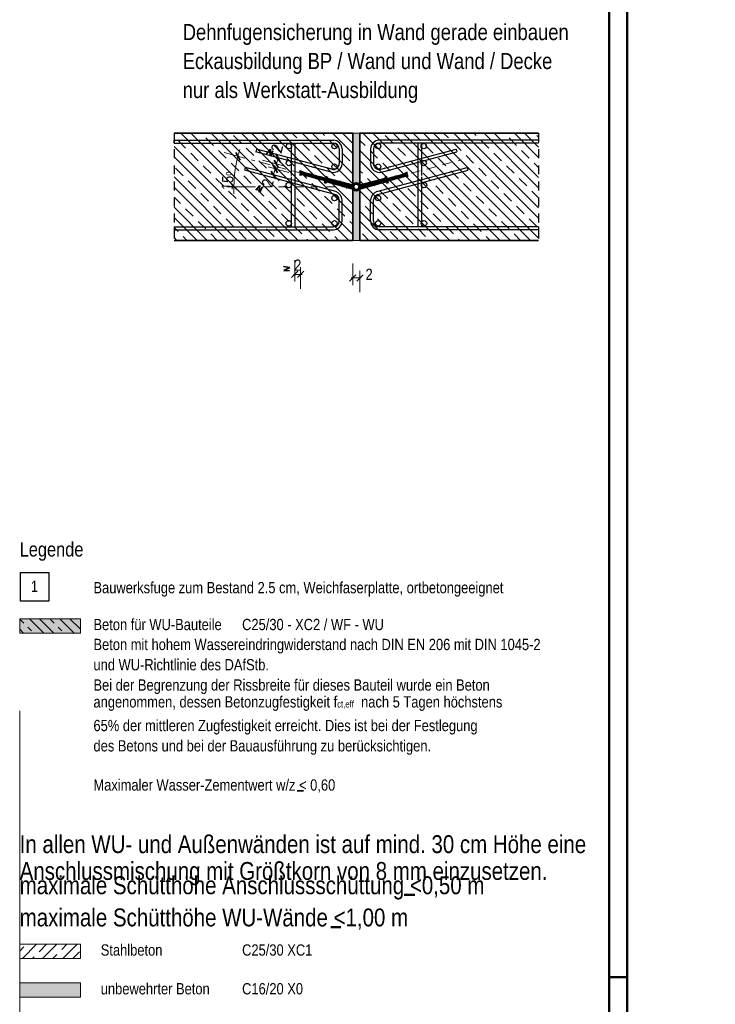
# Model space of a CAD drawing. Header units: millimetres. Extents: x -50 to 85, y 0 to 206.
# Tile 128 of 152: x 71.5 to 81.23, y 14.47 to 28.24. Entities that reach past the tile are written whole.
import ezdxf

# ---------------------------------------------------------------- set-up
doc = ezdxf.new("R2010")
doc.units = ezdxf.units.MM
doc.linetypes.add('HIDDEN', pattern=[0.375, 0.25, -0.125])
doc.layers.add('Schraffuren', color=7, linetype='Continuous', lineweight=20)
doc.styles.add('Arial Narrow', font='ARIALN.TTF')
doc.dimstyles.new('Arch_Strakon_dimstyle', dxfattribs={"dimtxt": 15.75, "dimasz": 1, "dimexe": 1.25, "dimexo": 0.0625, "dimgap": 1, "dimtad": 0, "dimdec": 5, "dimzin": 12, "dimdsep": 46, "dimtxsty": 'Arial Narrow', "dimblk": 'Arrowhead_Tick', "dimsah": 1, "dimcen": 0, "dimse1": 1, "dimse2": 1, "dimclrd": 6, "dimclrt": 2, "dimazin": 0, "dimtfac": 1, "dimtdec": 4, "dimtmove": 0, "dimatfit": 3, "dimldrblk": 'NONE', "dimfxl": 1, "dimtvp": 1, "dimtolj": 1, "dimtzin": 0, "dimlwd": 13, "dimarcsym": 2})
pattern_1 = [(135, (0, 0), (-0.212132, -0.212132), []), (135, (-0.0707, -0.0707), (-0.212132, -0.212132), []), (135, (-0.14142, -0.14142), (-0.212132, -0.212132), [0.15, -0.1])]

# ---------------------------------------------------------------- blocks, each defined once
blk = doc.blocks.new('Arrowhead_Tick')
at = {"color": 0, "linetype": 'Continuous', "lineweight": -2}
for p, q in [((0, 20), (0, -10)), ((-1, 0), (0, 0)), ((10, 0), (0, 0))]:
    blk.add_line(p, q, dxfattribs=at)
at = {"color": 2, "linetype": 'Continuous', "lineweight": 35}
blk.add_line((4.4, 4.4), (-4.4, -4.4), dxfattribs=at)
blk = doc.blocks.new('*D666')
at = {"color": 6, "linetype": 'Continuous', "lineweight": 13}
blk.add_arc((76.149, 25.904), 1.65, 165.3472, 179.6528, dxfattribs=at)
at = {"layer": 'Defpoints', "color": 0}
for p in [(74.524, 26.191), (75.441, 26.094), (74.668, 25.904), (76.149, 25.904)]:
    blk.add_point(p, dxfattribs=at)
at = {"color": 6, "lineweight": 13, "xscale": 0.01, "yscale": 0.01, "zscale": 0.01}
for p, rotation in [((74.555, 26.331), 75.17362384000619), ((74.499, 25.904), 269.8263761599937)]:
    blk.add_blockref('Arrowhead_Tick', p, dxfattribs=dict(at, rotation=rotation))
at = {"color": 2, "lineweight": 50, "insert": (74.41, 25.988), "char_height": 0.1575, "attachment_point": 5, "rotation": 87.2376, "style": 'Arial Narrow'}
blk.add_mtext('15{\\A1;\\H.6x;\\So;}', dxfattribs=at)
blk = doc.blocks.new('_None')
blk = doc.blocks.new('*D667')
at = {"color": 6, "linetype": 'Continuous', "lineweight": 13}
for p, q in [((75.34, 24.679), (75.33, 24.679)), ((75.35, 24.679), (75.431, 24.679)), ((75.441, 24.679), (75.451, 24.679))]:
    blk.add_line(p, q, dxfattribs=at)
at = {"layer": 'Defpoints', "color": 0}
for p in [(75.431, 26.06), (75.35, 25.346), (75.431, 24.679)]:
    blk.add_point(p, dxfattribs=at)
at = {"color": 6, "lineweight": 13, "xscale": 0.01, "yscale": 0.01, "zscale": 0.01}
blk.add_blockref('Arrowhead_Tick', (75.35, 24.679), dxfattribs=at)
at = {"color": 6, "lineweight": 13, "xscale": 0.01, "yscale": 0.01, "zscale": 0.01, "rotation": 180}
blk.add_blockref('Arrowhead_Tick', (75.431, 24.679), dxfattribs=at)
at = {"color": 2, "lineweight": 50, "insert": (75.391, 24.808), "char_height": 0.1575, "attachment_point": 5, "style": 'Arial Narrow'}
blk.add_mtext('\\A1;2', dxfattribs=at)
blk = doc.blocks.new('*D668')
at = {"color": 6, "linetype": 'Continuous', "lineweight": 13}
for p, q in [((76.151, 24.629), (76.141, 24.629)), ((76.161, 24.629), (76.261, 24.629)), ((76.271, 24.629), (76.281, 24.629))]:
    blk.add_line(p, q, dxfattribs=at)
at = {"layer": 'Defpoints', "color": 0}
for p in [(76.161, 26.654), (76.261, 26.654), (76.261, 24.629)]:
    blk.add_point(p, dxfattribs=at)
at = {"color": 6, "lineweight": 13, "xscale": 0.01, "yscale": 0.01, "zscale": 0.01}
blk.add_blockref('Arrowhead_Tick', (76.161, 24.629), dxfattribs=at)
at = {"color": 6, "lineweight": 13, "xscale": 0.01, "yscale": 0.01, "zscale": 0.01, "rotation": 180}
blk.add_blockref('Arrowhead_Tick', (76.261, 24.629), dxfattribs=at)
at = {"color": 2, "lineweight": 50, "insert": (76.39, 24.679), "char_height": 0.1575, "attachment_point": 5, "style": 'Arial Narrow'}
blk.add_mtext('\\A1;2', dxfattribs=at)
blk = doc.blocks.new('*D669')
at = {"color": 6, "linetype": 'Continuous', "lineweight": 13}
for p, q in [((75.093, 26.224), (75.116, 26.309)), ((75.119, 26.319), (75.121, 26.329)), ((75.091, 26.214), (75.088, 26.204))]:
    blk.add_line(p, q, dxfattribs=at)
at = {"layer": 'Defpoints', "color": 0}
for p in [(74.804, 26.393), (75.116, 26.309), (75.45, 26.128)]:
    blk.add_point(p, dxfattribs=at)
at = {"color": 6, "lineweight": 13, "xscale": 0.01, "yscale": 0.01, "zscale": 0.01}
for p, rotation in [((75.093, 26.224), 74.99999999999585), ((75.116, 26.309), 254.9999999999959)]:
    blk.add_blockref('Arrowhead_Tick', p, dxfattribs=dict(at, rotation=rotation))
at = {"color": 2, "lineweight": 50, "insert": (75.101, 26.446), "char_height": 0.1575, "attachment_point": 5, "rotation": 75, "style": 'Arial Narrow'}
blk.add_mtext('\\A1;2', dxfattribs=at)
blk = doc.blocks.new('*D670')
at = {"color": 6, "linetype": 'Continuous', "lineweight": 13}
for p, q in [((75.078, 26.165), (75.08, 26.175)), ((75.049, 26.06), (75.047, 26.05)), ((75.052, 26.069), (75.075, 26.155))]:
    blk.add_line(p, q, dxfattribs=at)
at = {"layer": 'Defpoints', "color": 0}
for p in [(74.659, 26.175), (75.075, 26.155), (75.431, 26.06)]:
    blk.add_point(p, dxfattribs=at)
at = {"color": 6, "lineweight": 13, "xscale": 0.01, "yscale": 0.01, "zscale": 0.01}
for p, rotation in [((75.052, 26.069), 74.99999999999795), ((75.075, 26.155), 254.999999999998)]:
    blk.add_blockref('Arrowhead_Tick', p, dxfattribs=dict(at, rotation=rotation))
at = {"color": 2, "lineweight": 50, "insert": (74.97, 25.958), "char_height": 0.1575, "attachment_point": 5, "rotation": 75, "style": 'Arial Narrow'}
blk.add_mtext('\\A1;2', dxfattribs=at)

msp = doc.modelspace()

# ---------------------------------------------------------------- hatches: boundary and pattern name
at = {"lineweight": 13}
h = msp.add_hatch(dxfattribs=at)
h.set_pattern_fill('wuB', color=6, scale=0.01, angle=135, style=0, pattern_type=2)
h.set_pattern_definition(pattern_1)
h.paths.add_polyline_path([(73.6612378, 25.15404), (76.1612378, 25.15404), (76.1612378, 26.65404), (73.6612378, 26.65404)])
at = {"lineweight": 13, "true_color": 0xff0000}
for points in [[(76.2612378, 26.65404), (76.2612378, 25.9058671), (76.2611978, 25.9067381), (76.2611426, 25.9076083), (76.2610722, 25.9084774), (76.2609867, 25.9093451), (76.2608861, 25.9102112), (76.2607704, 25.9110755), (76.2606397, 25.9119376), (76.260494, 25.9127973), (76.2603333, 25.9136543), (76.2601577, 25.9145083), (76.2599672, 25.9153592), (76.259762, 25.9162067), (76.259542, 25.9170504), (76.2593073, 25.9178902), (76.2590581, 25.9187258), (76.2587943, 25.9195568), (76.2585161, 25.9203832), (76.2582235, 25.9212046), (76.2579166, 25.9220208), (76.2575956, 25.9228315), (76.2572605, 25.9236364), (76.2569114, 25.9244355), (76.2565485, 25.9252283), (76.2561718, 25.9260146), (76.2557814, 25.9267943), (76.2553775, 25.9275671), (76.2549602, 25.9283327), (76.2545297, 25.9290909), (76.2540859, 25.9298415), (76.2536292, 25.9305843), (76.2531596, 25.931319), (76.2526773, 25.9320453), (76.2521823, 25.9327632), (76.251675, 25.9334724), (76.2511554, 25.9341725), (76.2506236, 25.9348636), (76.2500799, 25.9355452), (76.2495244, 25.9362173), (76.2489572, 25.9368796), (76.2483786, 25.9375319), (76.2477887, 25.9381741), (76.2471878, 25.9388058), (76.2465759, 25.939427), (76.2459532, 25.9400374), (76.2453201, 25.9406369), (76.2446765, 25.9412253), (76.2440229, 25.9418023), (76.2433592, 25.9423679), (76.2426858, 25.9429218), (76.2420029, 25.9434639), (76.2413106, 25.9439941), (76.2406092, 25.944512), (76.2398989, 25.9450177), (76.2391798, 25.9455109), (76.2384523, 25.9459916), (76.2377165, 25.9464594), (76.2369727, 25.9469144), (76.236221, 25.9473564), (76.2354618, 25.9477851), (76.2346952, 25.9482006), (76.2339215, 25.9486027), (76.2331409, 25.9489912), (76.2323536, 25.949366), (76.23156, 25.9497271), (76.2307601, 25.9500743), (76.2299543, 25.9504075), (76.2291429, 25.9507266), (76.228326, 25.9510316), (76.2275039, 25.9513222), (76.2266769, 25.9515985), (76.2258452, 25.9518603), (76.225009, 25.9521076), (76.2241687, 25.9523402), (76.2233245, 25.9525582), (76.2224765, 25.9527615), (76.2216252, 25.9529499), (76.2207707, 25.9531235), (76.2199133, 25.9532822), (76.2190533, 25.9534259), (76.2181909, 25.9535546), (76.2173264, 25.9536682), (76.21646, 25.9537668), (76.2155921, 25.9538502), (76.2147228, 25.9539185), (76.2138525, 25.9539717), (76.2129814, 25.9540097), (76.2121097, 25.9540324), (76.2112378, 25.95404), (76.2103659, 25.9540324), (76.2094943, 25.9540097), (76.2086232, 25.9539717), (76.2077528, 25.9539185), (76.2068836, 25.9538502), (76.2060156, 25.9537668), (76.2051493, 25.9536682), (76.2042848, 25.9535546), (76.2034224, 25.9534259), (76.2025623, 25.9532822), (76.2017049, 25.9531235), (76.2008505, 25.9529499), (76.1999991, 25.9527615), (76.1991512, 25.9525582), (76.1983069, 25.9523402), (76.1974666, 25.9521076), (76.1966305, 25.9518603), (76.1957988, 25.9515985), (76.1949717, 25.9513222), (76.1941497, 25.9510316), (76.1933328, 25.9507266), (76.1925213, 25.9504075), (76.1917155, 25.9500743), (76.1909157, 25.9497271), (76.190122, 25.949366), (76.1893348, 25.9489912), (76.1885542, 25.9486027), (76.1877805, 25.9482006), (76.1870139, 25.9477851), (76.1862546, 25.9473564), (76.185503, 25.9469144), (76.1847591, 25.9464594), (76.1840234, 25.9459916), (76.1832958, 25.9455109), (76.1825768, 25.9450177), (76.1818665, 25.944512), (76.181165, 25.9439941), (76.1804728, 25.9434639), (76.1797898, 25.9429218), (76.1791164, 25.9423679), (76.1784528, 25.9418023), (76.1777991, 25.9412253), (76.1771556, 25.9406369), (76.1765224, 25.9400374), (76.1758998, 25.939427), (76.1752879, 25.9388058), (76.1746869, 25.9381741), (76.174097, 25.9375319), (76.1735184, 25.9368796), (76.1729513, 25.9362173), (76.1723958, 25.9355452), (76.1718521, 25.9348636), (76.1713203, 25.9341725), (76.1708007, 25.9334724), (76.1702933, 25.9327632), (76.1697984, 25.9320453), (76.1693161, 25.931319), (76.1688465, 25.9305843), (76.1683897, 25.9298415), (76.167946, 25.9290909), (76.1675154, 25.9283327), (76.1670981, 25.9275671), (76.1666943, 25.9267943), (76.1663039, 25.9260146), (76.1659272, 25.9252283), (76.1655642, 25.9244355), (76.1652151, 25.9236364), (76.16488, 25.9228315), (76.164559, 25.9220208), (76.1642522, 25.9212046), (76.1639596, 25.9203832), (76.1636814, 25.9195568), (76.1634176, 25.9187258), (76.1631683, 25.9178902), (76.1629337, 25.9170504), (76.1627137, 25.9162067), (76.1625084, 25.9153592), (76.162318, 25.9145083), (76.1621424, 25.9136543), (76.1619817, 25.9127973), (76.1618359, 25.9119376), (76.1617052, 25.9110755), (76.1615895, 25.9102112), (76.1614889, 25.9093451), (76.1614034, 25.9084774), (76.1613331, 25.9076083), (76.1612779, 25.9067381), (76.1612378, 25.9058671), (76.1612378, 26.65404)], [(76.2612378, 25.15404), (76.1612378, 25.15404), (76.1612378, 25.8955143), (76.1614092, 25.8946447), (76.1615957, 25.8937783), (76.1617972, 25.8929153), (76.1620138, 25.8920558), (76.1622453, 25.8912003), (76.1624916, 25.890349), (76.1627528, 25.8895021), (76.1630287, 25.8886598), (76.1633192, 25.8878225), (76.1636242, 25.8869904), (76.1639437, 25.8861637), (76.1642775, 25.8853427), (76.1646256, 25.8845276), (76.1649879, 25.8837187), (76.1653641, 25.8829163), (76.1657543, 25.8821205), (76.1661583, 25.8813317), (76.166576, 25.88055), (76.1670072, 25.8797757), (76.1674519, 25.8790091), (76.1679098, 25.8782503), (76.1683809, 25.8774995), (76.168865, 25.8767572), (76.1693619, 25.8760233), (76.1698716, 25.8752982), (76.1703938, 25.8745821), (76.1709284, 25.8738753), (76.1714752, 25.8731778), (76.1720341, 25.87249), (76.1726049, 25.871812), (76.1731875, 25.871144), (76.1737815, 25.8704863), (76.174387, 25.8698391), (76.1750036, 25.8692025), (76.1756312, 25.8685767), (76.1762696, 25.867962), (76.1769187, 25.8673585), (76.1775781, 25.8667663), (76.1782478, 25.8661858), (76.1789275, 25.865617), (76.179617, 25.8650601), (76.180316, 25.8645153), (76.1810245, 25.8639828), (76.1817421, 25.8634627), (76.1824687, 25.8629552), (76.183204, 25.8624604), (76.1839478, 25.8619786), (76.1846999, 25.8615097), (76.1854601, 25.861054), (76.186228, 25.8606116), (76.1870036, 25.8601827), (76.1877865, 25.8597673), (76.1885766, 25.8593657), (76.1893735, 25.8589778), (76.190177, 25.8586039), (76.190987, 25.8582441), (76.191803, 25.8578984), (76.192625, 25.857567), (76.1934527, 25.8572499), (76.1942857, 25.8569474), (76.1951239, 25.8566593), (76.1959669, 25.856386), (76.1968146, 25.8561273), (76.1976667, 25.8558835), (76.1985229, 25.8556545), (76.1993829, 25.8554405), (76.2002466, 25.8552415), (76.2011136, 25.8550576), (76.2019836, 25.8548888), (76.2028565, 25.8547352), (76.2037319, 25.8545968), (76.2046096, 25.8544737), (76.2054893, 25.8543659), (76.2063707, 25.8542734), (76.2072536, 25.8541963), (76.2081377, 25.8541346), (76.2090228, 25.8540883), (76.2099085, 25.8540574), (76.2107947, 25.854042), (76.211681, 25.854042), (76.2125671, 25.8540574), (76.2134528, 25.8540883), (76.2143379, 25.8541346), (76.215222, 25.8541963), (76.216105, 25.8542734), (76.2169864, 25.8543659), (76.2178661, 25.8544737), (76.2187438, 25.8545968), (76.2196192, 25.8547352), (76.220492, 25.8548888), (76.2213621, 25.8550576), (76.2222291, 25.8552415), (76.2230927, 25.8554405), (76.2239528, 25.8556545), (76.224809, 25.8558835), (76.225661, 25.8561273), (76.2265087, 25.856386), (76.2273518, 25.8566593), (76.22819, 25.8569474), (76.229023, 25.8572499), (76.2298506, 25.857567), (76.2306726, 25.8578984), (76.2314887, 25.8582441), (76.2322986, 25.8586039), (76.2331022, 25.8589778), (76.2338991, 25.8593657), (76.2346891, 25.8597673), (76.235472, 25.8601827), (76.2362476, 25.8606116), (76.2370156, 25.861054), (76.2377757, 25.8615097), (76.2385278, 25.8619786), (76.2392716, 25.8624604), (76.240007, 25.8629552), (76.2407335, 25.8634627), (76.2414512, 25.8639828), (76.2421596, 25.8645153), (76.2428587, 25.8650601), (76.2435482, 25.865617), (76.2442279, 25.8661858), (76.2448975, 25.8667663), (76.245557, 25.8673585), (76.246206, 25.867962), (76.2468444, 25.8685767), (76.247472, 25.8692025), (76.2480887, 25.8698391), (76.2486941, 25.8704863), (76.2492882, 25.871144), (76.2498707, 25.871812), (76.2504415, 25.87249), (76.2510004, 25.8731778), (76.2515473, 25.8738753), (76.2520819, 25.8745821), (76.2526041, 25.8752982), (76.2531137, 25.8760233), (76.2536107, 25.8767572), (76.2540948, 25.8774995), (76.2545659, 25.8782503), (76.2550238, 25.8790091), (76.2554684, 25.8797757), (76.2558997, 25.88055), (76.2563173, 25.8813317), (76.2567213, 25.8821205), (76.2571115, 25.8829163), (76.2574878, 25.8837187), (76.25785, 25.8845276), (76.2581981, 25.8853427), (76.258532, 25.8861637), (76.2588515, 25.8869904), (76.2591565, 25.8878225), (76.259447, 25.8886598), (76.2597229, 25.8895021), (76.259984, 25.890349), (76.2602304, 25.8912003), (76.2604619, 25.8920558), (76.2606784, 25.8929153), (76.26088, 25.8937783), (76.2610665, 25.8946447), (76.2612378, 25.8955143)]]:
    msp.add_hatch(color=1, dxfattribs=at).paths.add_polyline_path(points)
at = {"lineweight": 13}
h = msp.add_hatch(dxfattribs=at)
h.set_pattern_fill('wuB', color=6, scale=0.01, angle=135, style=0, pattern_type=2)
h.set_pattern_definition(pattern_1)
h.paths.add_polyline_path([(76.2612378, 25.15404), (78.7612378, 25.15404), (78.7612378, 26.65404), (76.2612378, 26.65404)])
h = msp.add_hatch(dxfattribs=at)
h.set_pattern_fill('wuB', color=6, scale=0.01, angle=135, style=0, pattern_type=2)
h.set_pattern_definition([(135, (0, 0), (-0.212132, -0.212132), []), (135, (-0.0707, -0.0707), (-0.212132, -0.212132), []), (135, (-0.14142, -0.14142), (-0.212132, -0.212132), [0.075, -0.075])])
h.paths.add_polyline_path([(72.35, 19.8627159), (72.35, 19.6627159), (71.5, 19.6627159), (71.5, 19.8627159)])
at = {"lineweight": 13, "true_color": 0x98c596}
msp.add_hatch(color=253, dxfattribs=at).paths.add_polyline_path([(72.35, 19.8627159), (72.35, 19.6627159), (71.5, 19.6627159), (71.5, 19.8627159)])
at = {"lineweight": 13}
h = msp.add_hatch(dxfattribs=at)
h.set_pattern_fill('bB', color=6, scale=0.01, angle=45, style=0, pattern_type=2)
h.set_pattern_definition([(45, (0, 0), (-0.14142136, 0.14142136), [0.15, -0.1]), (45, (-0.07071, 0.07071), (-0.14142136, 0.14142136), [])])
h.paths.add_polyline_path([(72.35, 15.3104096), (72.35, 15.1104096), (71.5, 15.1104096), (71.5, 15.3104096)])
at = {"layer": 'Schraffuren', "lineweight": 13, "true_color": 0xe3ffe3}
msp.add_hatch(color=7, dxfattribs=at).paths.add_polyline_path([(72.35, 14.7684196), (72.35, 14.5684196), (71.5, 14.5684196), (71.5, 14.7684196)])

# ---------------------------------------------------------------- linework, layer by layer
at = {"color": 4, "linetype": 'Continuous', "lineweight": 50}
for p, q in [((80, 0), (80, 42.05)), ((79.75, 0.25), (79.75, 41.8)), ((75.4497237, 26.1280808), (75.4314598, 26.059919)), ((76.1612378, 25.9006907), (75.4405385, 26.0938015)), ((75.8018349, 26.0487562), (75.775953, 25.9521636)), ((76.2612378, 25.9006907), (76.9145245, 26.0757383)), ((76.6206408, 26.0487562), (76.6465227, 25.9521636)), ((76.9053394, 26.1100177), (76.9236033, 26.0418559)), ((76.1547674, 25.8817189), (75.7837175, 25.9811414)), ((76.1651201, 25.9203559), (75.7940703, 26.0197784)), ((76.2573555, 25.9203559), (76.6284054, 26.0197784)), ((76.2677083, 25.8817189), (76.6387581, 25.9811414)), ((76.8827255, 16.0025127), (77.0286685, 16.0025127)), ((75.8526887, 15.5489669), (75.9944218, 15.5489669)), ((80, 14.85), (79.75, 14.85))]:
    msp.add_line(p, q, dxfattribs=at)
at = {"color": 2, "linetype": 'Continuous', "lineweight": 35}
for p, q in [((73.6612378, 26.65404), (76.1612378, 26.65404)), ((76.1612378, 26.65404), (76.1612378, 25.9058671)), ((76.2612378, 26.65404), (76.2612378, 25.9058671)), ((76.2612378, 26.65404), (78.7612378, 26.65404)), ((74.9527203, 26.3648166), (75.0101484, 26.4294231)), ((75.0101484, 26.4294231), (75.0029699, 26.3384954)), ((75.0103175, 26.334597), (75.0442552, 26.408883)), ((75.4400644, 26.130669), (75.4218005, 26.0625072)), ((76.1612378, 25.8955143), (75.4392444, 26.0889718)), ((76.1612378, 25.9058671), (75.4418326, 26.0986311)), ((75.7921756, 26.0513444), (75.7662937, 25.9547518)), ((76.2612378, 25.9058671), (76.9132304, 26.080568)), ((76.2612378, 25.8955143), (76.9158186, 26.0709087)), ((76.6303, 26.0513444), (76.6561819, 25.9547518)), ((76.9149987, 26.1126059), (76.9332626, 26.0444441)), ((74.8025998, 25.8553622), (74.8600278, 25.9199687)), ((74.8600278, 25.9199687), (74.8528493, 25.8290411)), ((74.8601969, 25.8251427), (74.8941347, 25.8994286)), ((76.1612378, 25.8955143), (76.1612378, 25.15404)), ((76.2612378, 25.8955143), (76.2612378, 25.15404)), ((76.1612378, 25.15404), (73.6612378, 25.15404)), ((76.2612378, 25.15404), (78.7612378, 25.15404)), ((75.1934745, 24.7913125), (75.2781394, 24.7738817)), ((75.2781394, 24.7738817), (75.1958045, 24.7346346)), ((75.1961022, 24.7263222), (75.2774046, 24.7340742)), ((75.3842325, 17.4555209), (75.4700154, 17.4555209))]:
    msp.add_line(p, q, dxfattribs=at)
at = {"color": 3, "linetype": 'HIDDEN', "lineweight": 25, "ltscale": 0.5}
for p, q in [((73.6612378, 26.65404), (73.6612378, 25.15404)), ((78.7612378, 26.65404), (78.7612378, 25.15404))]:
    msp.add_line(p, q, dxfattribs=at)
at = {"color": 5, "linetype": 'Continuous', "lineweight": 18}
for p, q in [((76.1612378, 26.65404), (76.2612378, 26.65404)), ((76.2612378, 25.15404), (76.1612378, 25.15404)), ((72.35, 19.8627159), (71.5, 19.8627159)), ((71.5, 19.8627159), (71.5, 19.6627159)), ((72.35, 19.6627159), (72.35, 19.8627159)), ((71.5, 19.6627159), (72.35, 19.6627159)), ((72.35, 15.3104096), (71.5, 15.3104096)), ((71.5, 15.3104096), (71.5, 15.1104096)), ((72.35, 15.1104096), (72.35, 15.3104096)), ((71.5, 15.1104096), (72.35, 15.1104096)), ((72.35, 14.7684196), (71.5, 14.7684196)), ((71.5, 14.7684196), (71.5, 14.5684196)), ((72.35, 14.5684196), (72.35, 14.7684196)), ((71.5, 14.5684196), (72.35, 14.5684196))]:
    msp.add_line(p, q, dxfattribs=at)
at = {"color": 3, "linetype": 'Continuous', "lineweight": 25}
for p, q in [((73.6612378, 26.55404), (75.8912378, 26.55404)), ((73.6612378, 26.51404), (73.6612378, 26.55404)), ((73.6612378, 26.51404), (75.8912378, 26.51404)), ((75.3000953, 26.51404), (75.3000953, 26.3073105)), ((75.3500953, 26.51404), (75.3500953, 26.2892082)), ((78.7612378, 26.55404), (76.5312378, 26.55404)), ((78.7612378, 26.51404), (76.5312378, 26.51404)), ((77.0723804, 26.51404), (77.0723804, 26.2892082)), ((77.1223804, 26.51404), (77.1223804, 26.3073105)), ((74.8141833, 26.4315715), (74.8038305, 26.3929345)), ((75.8601795, 26.1098866), (74.8038305, 26.3929345)), ((75.8705323, 26.1485237), (74.8141833, 26.4315715)), ((75.9712378, 26.43404), (75.9712378, 26.2257977)), ((76.0112378, 26.43404), (76.0112378, 26.2257977)), ((76.4112378, 26.43404), (76.4112378, 26.2257977)), ((76.4512378, 26.43404), (76.4512378, 26.2257977)), ((76.5519434, 26.1485237), (77.6082923, 26.4315715)), ((76.5622961, 26.1098866), (77.6186451, 26.3929345)), ((77.6082923, 26.4315715), (77.6186451, 26.3929345)), ((74.6485889, 26.1360651), (74.6589417, 26.1747021)), ((75.9222961, 25.8361873), (74.6589417, 26.1747021)), ((75.3000953, 26.2937338), (75.3000953, 26.0616372)), ((75.3500953, 26.273692), (75.3500953, 26.0370699)), ((76.5001795, 25.8361873), (77.763534, 26.1747021)), ((77.0723804, 26.273692), (77.0723804, 26.0370699)), ((77.1223804, 26.2937338), (77.1223804, 26.0616372)), ((77.7738867, 26.1360651), (77.763534, 26.1747021)), ((75.9119434, 25.7975503), (74.6485889, 26.1360651)), ((75.3000953, 26.0454745), (75.3000953, 25.3455143)), ((75.46212, 26.1139006), (75.449179, 26.0656044)), ((75.4717792, 26.1113125), (75.4588383, 26.0630162)), ((75.4814385, 26.1087243), (75.4684976, 26.060428)), ((75.4910978, 26.1061361), (75.4781568, 26.0578398)), ((75.500757, 26.1035479), (75.4878161, 26.0552516)), ((75.5104163, 26.1009597), (75.4974753, 26.0526634)), ((75.5200755, 26.0983715), (75.5071346, 26.0500752)), ((75.5297348, 26.0957833), (75.5167938, 26.047487)), ((75.5393941, 26.0931951), (75.5264531, 26.0448988)), ((75.5490533, 26.0906069), (75.5361124, 26.0423106)), ((75.5587126, 26.0880187), (75.5457716, 26.0397224)), ((75.5683718, 26.0854305), (75.5554309, 26.0371343)), ((75.5780311, 26.0828424), (75.5650901, 26.0345461)), ((75.5876903, 26.0802542), (75.5747494, 26.0319579)), ((75.5973496, 26.077666), (75.5844087, 26.0293697)), ((75.6070089, 26.0750778), (75.5940679, 26.0267815)), ((75.6166681, 26.0724896), (75.6037272, 26.0241933)), ((75.6263274, 26.0699014), (75.6133864, 26.0216051)), ((75.6359866, 26.0673132), (75.6230457, 26.0190169)), ((75.6456459, 26.064725), (75.6327049, 26.0164287)), ((75.6553052, 26.0621368), (75.6423642, 26.0138405)), ((75.6649644, 26.0595486), (75.6520235, 26.0112524)), ((75.6746237, 26.0569605), (75.6616827, 26.0086642)), ((75.6842829, 26.0543723), (75.671342, 26.006076)), ((75.6939422, 26.0517841), (75.6810012, 26.0034878)), ((75.7036014, 26.0491959), (75.6906605, 26.0008996)), ((75.7132607, 26.0466077), (75.7003197, 25.9983114)), ((75.72292, 26.0440195), (75.709979, 25.9957232)), ((75.7325792, 26.0414313), (75.7196383, 25.993135)), ((75.7422385, 26.0388431), (75.7292975, 25.9905468)), ((75.7518977, 26.0362549), (75.7389568, 25.9879586)), ((75.761557, 26.0336667), (75.748616, 25.9853704)), ((75.7712163, 26.0310785), (75.7582753, 25.9827823)), ((76.5105323, 25.7975503), (77.7738867, 26.1360651)), ((76.6512594, 26.0310785), (76.6642004, 25.9827823)), ((76.6609187, 26.0336667), (76.6738596, 25.9853704)), ((76.6705779, 26.0362549), (76.6835189, 25.9879586)), ((76.6802372, 26.0388431), (76.6931781, 25.9905468)), ((76.6898964, 26.0414313), (76.7028374, 25.993135)), ((76.6995557, 26.0440195), (76.7124966, 25.9957232)), ((76.709215, 26.0466077), (76.7221559, 25.9983114)), ((76.7188742, 26.0491959), (76.7318152, 26.0008996)), ((76.7285335, 26.0517841), (76.7414744, 26.0034878)), ((76.7381927, 26.0543723), (76.7511337, 26.006076)), ((76.747852, 26.0569605), (76.7607929, 26.0086642)), ((76.7575112, 26.0595486), (76.7704522, 26.0112524)), ((76.7671705, 26.0621368), (76.7801115, 26.0138405)), ((76.7768298, 26.064725), (76.7897707, 26.0164287)), ((76.786489, 26.0673132), (76.79943, 26.0190169)), ((76.7961483, 26.0699014), (76.8090892, 26.0216051)), ((76.8058075, 26.0724896), (76.8187485, 26.0241933)), ((76.8154668, 26.0750778), (76.8284077, 26.0267815)), ((76.8251261, 26.077666), (76.838067, 26.0293697)), ((76.8347853, 26.0802542), (76.8477263, 26.0319579)), ((76.8444446, 26.0828424), (76.8573855, 26.0345461)), ((76.8541038, 26.0854305), (76.8670448, 26.0371343)), ((76.8637631, 26.0880187), (76.876704, 26.0397224)), ((76.8734223, 26.0906069), (76.8863633, 26.0423106)), ((76.8830816, 26.0931951), (76.8960226, 26.0448988)), ((76.8927409, 26.0957833), (76.9056818, 26.047487)), ((77.1223804, 26.0454745), (77.1223804, 25.3455143)), ((75.3500953, 26.0273723), (75.3500953, 25.3455143)), ((77.0723804, 26.0273723), (77.0723804, 25.3455143)), ((75.9712378, 25.42404), (75.9712378, 25.7202762)), ((76.0112378, 25.42404), (76.0112378, 25.7202762)), ((76.4112378, 25.42404), (76.4112378, 25.7202762)), ((76.4512378, 25.42404), (76.4512378, 25.7202762)), ((73.6612378, 25.34404), (75.8912378, 25.34404)), ((73.6612378, 25.34404), (73.6612378, 25.30404)), ((78.7612378, 25.34404), (76.5312378, 25.34404)), ((78.7612378, 25.34404), (78.7612378, 25.30404)), ((73.6612378, 25.30404), (75.8912378, 25.30404)), ((78.7612378, 25.30404), (76.5312378, 25.30404)), ((71.5091266, 20.1104024), (71.5091266, 20.5104024)), ((71.5091266, 20.5104024), (71.9091266, 20.5104024)), ((71.9091266, 20.5104024), (71.9091266, 20.1104024)), ((71.9091266, 20.1104024), (71.5091266, 20.1104024)), ((79.75, 8.6), (79.75, 18.931111))]:
    msp.add_line(p, q, dxfattribs=at)
at = {"color": 5, "linetype": 'HIDDEN', "lineweight": 18, "ltscale": 0.5}
for p, q in [((75.4405385, 26.0938015), (74.7455817, 26.2800146)), ((76.9819371, 26.0938015), (77.676894, 26.2800146)), ((76.1487378, 25.90404), (74.6684543, 25.90404))]:
    msp.add_line(p, q, dxfattribs=at)
at = {"color": 9, "linetype": 'Continuous', "lineweight": 0}
msp.add_line((71.5, 8.4), (71.5, 18.575431), dxfattribs=at)
at = {"color": 3, "linetype": 'Continuous', "lineweight": 25}
for centre in [(75.2679345, 26.4727664), (75.9056475, 26.4727664), (76.5168282, 26.4727664), (77.1545411, 26.4727664), (75.2679345, 26.2357574), (75.9056475, 26.1858415), (76.5168282, 26.1858415), (77.1545411, 26.2357574), (75.2646668, 25.9283491), (77.1578089, 25.9283491), (75.9056475, 25.7455124), (76.5168282, 25.7455124), (75.2646668, 25.3927363), (75.9056475, 25.3927363), (76.5168282, 25.3927363), (77.1578089, 25.3927363)]:
    msp.add_circle(centre, 0.0375, dxfattribs=at)
at = {"color": 4, "linetype": 'Continuous', "lineweight": 50}
msp.add_circle((76.2112378, 25.90404), 0.05, dxfattribs=at)
at = {"color": 2, "linetype": 'Continuous', "lineweight": 35}
msp.add_circle((76.2112378, 25.90404), 0.0375, dxfattribs=at)
at = {"color": 3, "linetype": 'Continuous', "lineweight": 25}
for centre, radius, start, end in [((75.8912378, 26.43404), 0.12, 0, 90), ((75.8912378, 26.43404), 0.08, 0, 90), ((76.5312378, 26.43404), 0.12, 90, 180), ((76.5312378, 26.43404), 0.08, 90, 180), ((75.8912378, 26.2257977), 0.12, 255, 0), ((75.8912378, 26.2257977), 0.08, 255, 0), ((76.5312378, 26.2257977), 0.12, 180, 285), ((76.5312378, 26.2257977), 0.08, 180, 285), ((76.2112378, 25.9040054), 0.0500346, 2.13232234, 177.86767766), ((76.2112378, 25.9049163), 0.0508763, 190.64959951, 349.35040049), ((75.8912378, 25.7202762), 0.08, 0, 75), ((75.8912378, 25.7202762), 0.12, 0, 75), ((76.5312378, 25.7202762), 0.12, 105, 180), ((76.5312378, 25.7202762), 0.08, 105, 180), ((75.8912378, 25.42404), 0.12, 270, 0), ((75.8912378, 25.42404), 0.08, 270, 0), ((76.5312378, 25.42404), 0.12, 180, 270), ((76.5312378, 25.42404), 0.08, 180, 270)]:
    msp.add_arc(centre, radius, start, end, dxfattribs=at)

# ---------------------------------------------------------------- texts
at = {"color": 4, "lineweight": 50, "style": 'Arial Narrow'}
for s, height, p in [('Dehnfugensicherung in Wand gerade einbauen', 0.225, (73.7814057, 27.9554344)), ('Eckausbildung BP / Wand und Wand / Decke', 0.225, (73.7814057, 27.5504344)), ('nur als Werkstatt-Ausbildung', 0.225, (73.7814057, 27.1454344)), ('maximale Schütthöhe Anschlussschüttung <0,50 m', 0.25, (71.5, 16.0097966)), ('maximale Schütthöhe WU-Wände <1,00 m', 0.25, (71.5, 15.5597966))]:
    msp.add_text(s, height=height, dxfattribs=at).set_placement(p)
at = {"color": 2, "lineweight": 35, "style": 'Arial Narrow'}
for s, height, p in [('Legende', 0.2, (71.5, 20.7329624)), ('1', 0.1575, (71.6564742, 20.2361366)), ('Bauwerksfuge zum Bestand 2.5 cm, Weichfaserplatte, ortbetongeeignet', 0.1575, (72.53246, 20.2191627)), ('Beton für WU-Bauteile', 0.1575, (72.53246, 19.7030886)), ('C25/30 - XC2 / WF - WU', 0.1575, (74.61263, 19.7030874)), ('Beton mit hohem Wassereindringwiderstand nach DIN EN 206 mit DIN 1045-2', 0.1575, (72.53246, 19.4242491)), ('und WU-Richtlinie des DAfStb.', 0.1575, (72.53246, 19.1407491)), ('Bei der Begrenzung der Rissbreite für dieses Bauteil wurde ein Beton', 0.1575, (72.53246, 18.8572491)), ('65% der mittleren Zugfestigkeit erreicht. Dies ist bei der Festlegung', 0.1575, (72.53246, 18.2902491)), ('des Betons und bei der Bauausführung zu berücksichtigen.', 0.1575, (72.53246, 18.0067491)), ('Maximaler Wasser-Zementwert w/z < 0,60', 0.1575, (72.53246, 17.4586357)), ('Stahlbeton', 0.1575, (72.6347563, 15.1507823)), ('C25/30 XC1', 0.1575, (74.61263, 15.1507823)), ('unbewehrter Beton', 0.1575, (72.6347563, 14.6087923)), ('C16/20 X0', 0.1575, (74.61263, 14.6087923))]:
    msp.add_text(s, height=height, dxfattribs=at).set_placement(p)
at = {"color": 2, "lineweight": 35, "insert": (72.53246, 18.5737491), "char_height": 0.1575, "attachment_point": 7, "line_spacing_factor": 0.9, "style": 'Arial Narrow'}
msp.add_mtext('angenommen, dessen Betonzugfestigkeit f{\\A1;\\H.6x;\\S^ ct,eff;}  nach 5 Tagen höchstens', dxfattribs=at)
at = {"color": 4, "lineweight": 50, "insert": (71.5, 16.8347966), "char_height": 0.25, "attachment_point": 1, "line_spacing_factor": 0.9, "style": 'Arial Narrow'}
msp.add_mtext('In allen WU- und Außenwänden ist auf mind. 30 cm Höhe eine{\\P}Anschlussmischung mit Größtkorn von 8 mm einzusetzen.', dxfattribs=at)

# ---------------------------------------------------------------- dimensions: what is measured, and where the dimension line sits
at = {"lineweight": 50}
for base, p1, p2, override, picture, middle in [((76.2612378, 24.6292441), (76.1612378, 26.65404), (76.2612378, 26.65404), {"dimscale": 0.01, "dimtxt": 15.75, "dimasz": 1, "dimgap": 5, "dimtad": 1, "dimjust": 4, "dimtih": 0, "dimtoh": 0, "dimdec": 5, "dimdsep": 46, "dimtxsty": 'Arial Narrow', "dimclrd": 6, "dimclrt": 2, "dimtix": 0, "dimtofl": 255, "dimtmove": 2, "dimatfit": 2, "dimfxl": 0, "dimfxlon": 0, "dimtvp": 31.746032, "dimlwd": 13}, '*D668', (76.3896003, 24.6792441)), ((75.4314598, 24.6792441), (75.3500953, 25.3455143), (75.4314598, 26.059919), {"dimscale": 0.01, "dimtxt": 15.75, "dimasz": 1, "dimgap": 5, "dimtad": 1, "dimjust": 0, "dimtih": 0, "dimtoh": 0, "dimdec": 2, "dimdsep": 46, "dimtxsty": 'Arial Narrow', "dimclrd": 6, "dimclrt": 2, "dimtix": 1, "dimtofl": 255, "dimtmove": 0, "dimatfit": 2, "dimfxl": 0, "dimfxlon": 0, "dimtvp": 31.746032, "dimlwd": 13}, '*D667', (75.3907775, 24.6792441))]:
    dim = msp.add_linear_dim(base=base, p1=p1, p2=p2, text='2', dimstyle='Arch_Strakon_dimstyle', override=override, dxfattribs=at)
    dim.commit()
    dim.dimension.update_dxf_attribs({"geometry": picture, "text_midpoint": middle, "dimtype": 160})
for base, p1, p2, override, picture, middle in [((75.11628, 26.3092139), (75.4497237, 26.1280808), (74.8038305, 26.3929345), {"dimscale": 0.01, "dimtxt": 15.75, "dimasz": 1, "dimgap": 5, "dimtad": 1, "dimjust": 4, "dimtih": 0, "dimtoh": 0, "dimdec": 5, "dimdsep": 46, "dimtxsty": 'Arial Narrow', "dimclrd": 6, "dimclrt": 2, "dimtix": 0, "dimtofl": 255, "dimtmove": 2, "dimatfit": 2, "dimfxl": 0, "dimfxlon": 0, "dimtvp": 31.746032, "dimlwd": 13}, '*D669', (75.1012064, 26.4461435)), ((75.0750693, 26.1554136), (74.6589417, 26.1747021), (75.4314598, 26.059919), {"dimscale": 0.01, "dimtxt": 15.75, "dimasz": 1, "dimgap": 5, "dimtad": 1, "dimjust": 0, "dimtih": 0, "dimtoh": 0, "dimdec": 5, "dimdsep": 46, "dimtxsty": 'Arial Narrow', "dimclrd": 6, "dimclrt": 2, "dimtix": 0, "dimtofl": 255, "dimtmove": 2, "dimatfit": 2, "dimfxl": 0, "dimfxlon": 0, "dimtvp": 31.746032, "dimlwd": 13}, '*D670', (74.9704972, 25.9583304))]:
    dim = msp.add_linear_dim(base=base, p1=p1, p2=p2, angle=75, text='2', dimstyle='Arch_Strakon_dimstyle', override=override, dxfattribs=at)
    dim.commit()
    dim.dimension.update_dxf_attribs({"geometry": picture, "text_midpoint": middle, "dimtype": 160})
dim = msp.add_angular_dim_3p(base=(74.523805, 26.1905595), center=(76.1487378, 25.90404), p1=(75.4405385, 26.0938015), p2=(74.6684543, 25.90404), text='15{\\A1;\\H.6x;\\So;}', dimstyle='Arch_Strakon_dimstyle', override={"dimscale": 0.01, "dimtxt": 15.75, "dimasz": 1, "dimexe": 0.18, "dimtad": 1, "dimjust": 0, "dimtih": 0, "dimtoh": 0, "dimdec": 2, "dimlfac": 0.01, "dimdsep": 46, "dimlunit": 2, "dimtxsty": 'Arial Narrow', "dimcen": 0, "dimse1": 1, "dimse2": 1, "dimsd1": 0, "dimsd2": 0, "dimclrd": 6, "dimclrt": 2, "dimtix": 1, "dimtofl": 1, "dimtmove": 0, "dimatfit": 1, "dimtvp": 0.31746, "dimlwd": 13}, dxfattribs=at)
dim.commit()
dim.dimension.update_dxf_attribs({"geometry": '*D666', "text_midpoint": (74.5006551, 25.9835593), "dimtype": 165})

doc.saveas('drawing.dxf')
